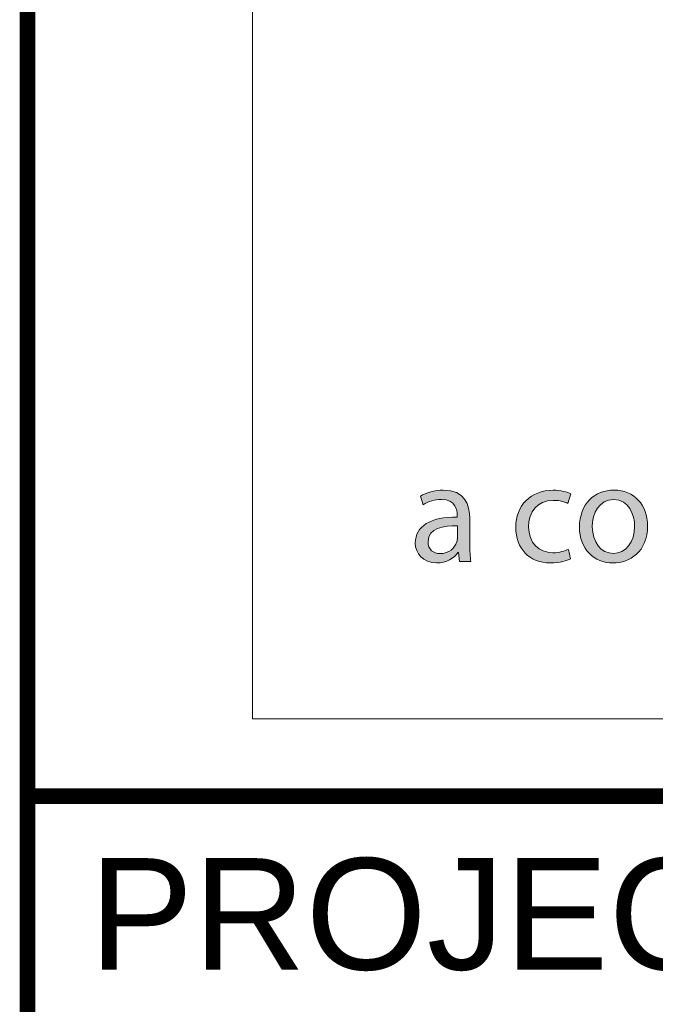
# Model space of a CAD drawing. Header units: metres. Extents: x 0 to 4289, y -45 to 594.
# Tile 5 of 11: x 711 to 721, y 86 to 102. Entities that reach past the tile are written whole.
import ezdxf

# ---------------------------------------------------------------- set-up
doc = ezdxf.new("R2010")
doc.units = ezdxf.units.M
doc.layers.add('AA03300_stamp_h1_NACO', color=7, linetype='Continuous', true_color=0x00486b)
doc.layers.add('AH00300_stamp_h_NACO_outline', color=7, linetype='Continuous', true_color=0x00486b, plot=False)
doc.layers.add('C-ANNO-GENF-TEXT-N_18', color=1, linetype='Continuous', lineweight=30)
doc.layers.add('G-ANNO-TTLB', color=1, linetype='Continuous')
doc.styles.get("Standard").update_dxf_attribs({"font": 'arial.ttf'})

# ---------------------------------------------------------------- blocks, each defined once
blk = doc.blocks.new('NACO-RHDHV_logo')
at = {"layer": 'AA03300_stamp_h1_NACO'}
h = blk.add_hatch(color=256, dxfattribs=at)
h.dxf.hatch_style = 2
edge = h.paths.add_edge_path()
edge.add_spline(control_points=[(5.013, 4.015), (5.013, 3.875), (5.02, 3.739), (5.04, 3.629), (5.04, 3.629), (4.774, 3.629), (4.774, 3.629), (4.774, 3.629), (4.751, 3.832), (4.751, 3.832), (4.751, 3.832), (4.741, 3.832), (4.741, 3.832), (4.651, 3.706), (4.478, 3.593), (4.249, 3.593), (3.923, 3.593), (3.757, 3.822), (3.757, 4.054), (3.757, 4.443), (4.103, 4.656), (4.724, 4.653), (4.724, 4.653), (4.724, 4.686), (4.724, 4.686), (4.724, 4.819), (4.687, 5.058), (4.359, 5.058), (4.209, 5.058), (4.053, 5.012), (3.94, 4.938), (3.94, 4.938), (3.873, 5.131), (3.873, 5.131), (4.006, 5.218), (4.199, 5.274), (4.402, 5.274), (4.893, 5.274), (5.013, 4.938), (5.013, 4.616), (5.013, 4.616), (5.013, 4.015), (5.013, 4.015)], knot_values=[0, 0, 0, 0, 1, 1, 1, 2, 2, 2, 3, 3, 3, 4, 4, 4, 5, 5, 5, 6, 6, 6, 7, 7, 7, 8, 8, 8, 9, 9, 9, 10, 10, 10, 11, 11, 11, 12, 12, 12, 13, 13, 13, 14, 14, 14, 14], degree=3, periodic=0)
edge = h.paths.add_edge_path()
edge.add_spline(control_points=[(4.73, 4.45), (4.411, 4.457), (4.05, 4.4), (4.05, 4.088), (4.05, 3.898), (4.176, 3.809), (4.325, 3.809), (4.535, 3.809), (4.668, 3.941), (4.714, 4.078), (4.724, 4.108), (4.73, 4.141), (4.73, 4.171), (4.73, 4.171), (4.73, 4.45), (4.73, 4.45)], knot_values=[0, 0, 0, 0, 1, 1, 1, 2, 2, 2, 3, 3, 3, 4, 4, 4, 5, 5, 5, 5], degree=3, periodic=0)
h = blk.add_hatch(color=256, dxfattribs=at)
h.dxf.hatch_style = 2
edge = h.paths.add_edge_path()
edge.add_spline(control_points=[(7.337, 3.689), (7.261, 3.649), (7.091, 3.593), (6.875, 3.593), (6.39, 3.593), (6.074, 3.925), (6.074, 4.417), (6.074, 4.912), (6.413, 5.271), (6.938, 5.271), (7.111, 5.271), (7.264, 5.228), (7.344, 5.188), (7.344, 5.188), (7.277, 4.962), (7.277, 4.962), (7.207, 5.002), (7.098, 5.038), (6.938, 5.038), (6.569, 5.038), (6.37, 4.766), (6.37, 4.43), (6.37, 4.058), (6.609, 3.829), (6.928, 3.829), (7.094, 3.829), (7.204, 3.872), (7.287, 3.908), (7.287, 3.908), (7.337, 3.689), (7.337, 3.689)], knot_values=[0, 0, 0, 0, 1, 1, 1, 2, 2, 2, 3, 3, 3, 4, 4, 4, 5, 5, 5, 6, 6, 6, 7, 7, 7, 8, 8, 8, 9, 9, 9, 10, 10, 10, 10], degree=3, periodic=0)
h = blk.add_hatch(color=256, dxfattribs=at)
h.dxf.hatch_style = 2
edge = h.paths.add_edge_path()
edge.add_spline(control_points=[(9.115, 4.447), (9.115, 3.852), (8.703, 3.593), (8.315, 3.593), (7.879, 3.593), (7.544, 3.912), (7.544, 4.42), (7.544, 4.958), (7.896, 5.274), (8.341, 5.274), (8.803, 5.274), (9.115, 4.938), (9.115, 4.447)], knot_values=[0, 0, 0, 0, 1, 1, 1, 2, 2, 2, 3, 3, 3, 4, 4, 4, 4], degree=3, periodic=0)
edge = h.paths.add_edge_path()
edge.add_spline(control_points=[(7.839, 4.43), (7.839, 4.078), (8.042, 3.812), (8.328, 3.812), (8.607, 3.812), (8.816, 4.074), (8.816, 4.437), (8.816, 4.709), (8.68, 5.055), (8.335, 5.055), (7.989, 5.055), (7.839, 4.736), (7.839, 4.43)], knot_values=[0, 0, 0, 0, 1, 1, 1, 2, 2, 2, 3, 3, 3, 4, 4, 4, 4], degree=3, periodic=0)
at = {"layer": 'AH00300_stamp_h_NACO_outline', "lineweight": 0}
blk.add_lwpolyline([(0, 0), (57.5, 0), (57.5, 27.5), (0, 27.5)], close=True, dxfattribs=at)
for points, knots in [([(5.013, 4.015), (5.013, 3.875), (5.02, 3.739), (5.04, 3.629), (5.04, 3.629), (4.774, 3.629), (4.774, 3.629), (4.774, 3.629), (4.751, 3.832), (4.751, 3.832), (4.751, 3.832), (4.741, 3.832), (4.741, 3.832), (4.651, 3.706), (4.478, 3.593), (4.249, 3.593), (3.923, 3.593), (3.757, 3.822), (3.757, 4.054), (3.757, 4.443), (4.103, 4.656), (4.724, 4.653), (4.724, 4.653), (4.724, 4.686), (4.724, 4.686), (4.724, 4.819), (4.687, 5.058), (4.359, 5.058), (4.209, 5.058), (4.053, 5.012), (3.94, 4.938), (3.94, 4.938), (3.873, 5.131), (3.873, 5.131), (4.006, 5.218), (4.199, 5.274), (4.402, 5.274), (4.893, 5.274), (5.013, 4.938), (5.013, 4.616), (5.013, 4.616), (5.013, 4.015), (5.013, 4.015)], [0, 0, 0, 0, 1, 1, 1, 2, 2, 2, 3, 3, 3, 4, 4, 4, 5, 5, 5, 6, 6, 6, 7, 7, 7, 8, 8, 8, 9, 9, 9, 10, 10, 10, 11, 11, 11, 12, 12, 12, 13, 13, 13, 14, 14, 14, 14]), ([(7.337, 3.689), (7.261, 3.649), (7.091, 3.593), (6.875, 3.593), (6.39, 3.593), (6.074, 3.925), (6.074, 4.417), (6.074, 4.912), (6.413, 5.271), (6.938, 5.271), (7.111, 5.271), (7.264, 5.228), (7.344, 5.188), (7.344, 5.188), (7.277, 4.962), (7.277, 4.962), (7.207, 5.002), (7.098, 5.038), (6.938, 5.038), (6.569, 5.038), (6.37, 4.766), (6.37, 4.43), (6.37, 4.058), (6.609, 3.829), (6.928, 3.829), (7.094, 3.829), (7.204, 3.872), (7.287, 3.908), (7.287, 3.908), (7.337, 3.689), (7.337, 3.689)], [0, 0, 0, 0, 1, 1, 1, 2, 2, 2, 3, 3, 3, 4, 4, 4, 5, 5, 5, 6, 6, 6, 7, 7, 7, 8, 8, 8, 9, 9, 9, 10, 10, 10, 10]), ([(9.115, 4.447), (9.115, 3.852), (8.703, 3.593), (8.315, 3.593), (7.879, 3.593), (7.544, 3.912), (7.544, 4.42), (7.544, 4.958), (7.896, 5.274), (8.341, 5.274), (8.803, 5.274), (9.115, 4.938), (9.115, 4.447)], [0, 0, 0, 0, 1, 1, 1, 2, 2, 2, 3, 3, 3, 4, 4, 4, 4]), ([(7.839, 4.43), (7.839, 4.078), (8.042, 3.812), (8.328, 3.812), (8.607, 3.812), (8.816, 4.074), (8.816, 4.437), (8.816, 4.709), (8.68, 5.055), (8.335, 5.055), (7.989, 5.055), (7.839, 4.736), (7.839, 4.43)], [0, 0, 0, 0, 1, 1, 1, 2, 2, 2, 3, 3, 3, 4, 4, 4, 4]), ([(4.73, 4.45), (4.411, 4.457), (4.05, 4.4), (4.05, 4.088), (4.05, 3.898), (4.176, 3.809), (4.325, 3.809), (4.535, 3.809), (4.668, 3.941), (4.714, 4.078), (4.724, 4.108), (4.73, 4.141), (4.73, 4.171), (4.73, 4.171), (4.73, 4.45), (4.73, 4.45)], [0, 0, 0, 0, 1, 1, 1, 2, 2, 2, 3, 3, 3, 4, 4, 4, 5, 5, 5, 5])]:
    blk.add_open_spline(points, degree=3, knots=knots, dxfattribs=at)

msp = doc.modelspace()

# ---------------------------------------------------------------- linework, layer by layer
at = {"layer": 'G-ANNO-TTLB', "flags": 128}
msp.add_lwpolyline([(711, 10), (711, 584)], dxfattribs=at)
at = {"layer": 'G-ANNO-TTLB', "const_width": 0.25}
for points in [[(711, 89.15), (711, 139.4), (831, 139.4)], [(831, 68.4), (711, 68.4), (711, 89.15), (831, 89.15)]]:
    msp.add_lwpolyline(points, dxfattribs=at)

# ---------------------------------------------------------------- block references
at = {"xscale": 0.7000000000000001, "yscale": 0.7000000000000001, "zscale": 0.5}
msp.add_blockref('NACO-RHDHV_logo', (714.634, 90.4), dxfattribs=at)

# ---------------------------------------------------------------- texts
at = {"layer": 'C-ANNO-GENF-TEXT-N_18', "insert": (712, 88.15), "char_height": 1.8, "width": 31.824, "attachment_point": 1, "rotation": 359.9999, "line_spacing_factor": 1.156427}
msp.add_mtext('PROJECT:', dxfattribs=at)

doc.saveas('drawing.dxf')
